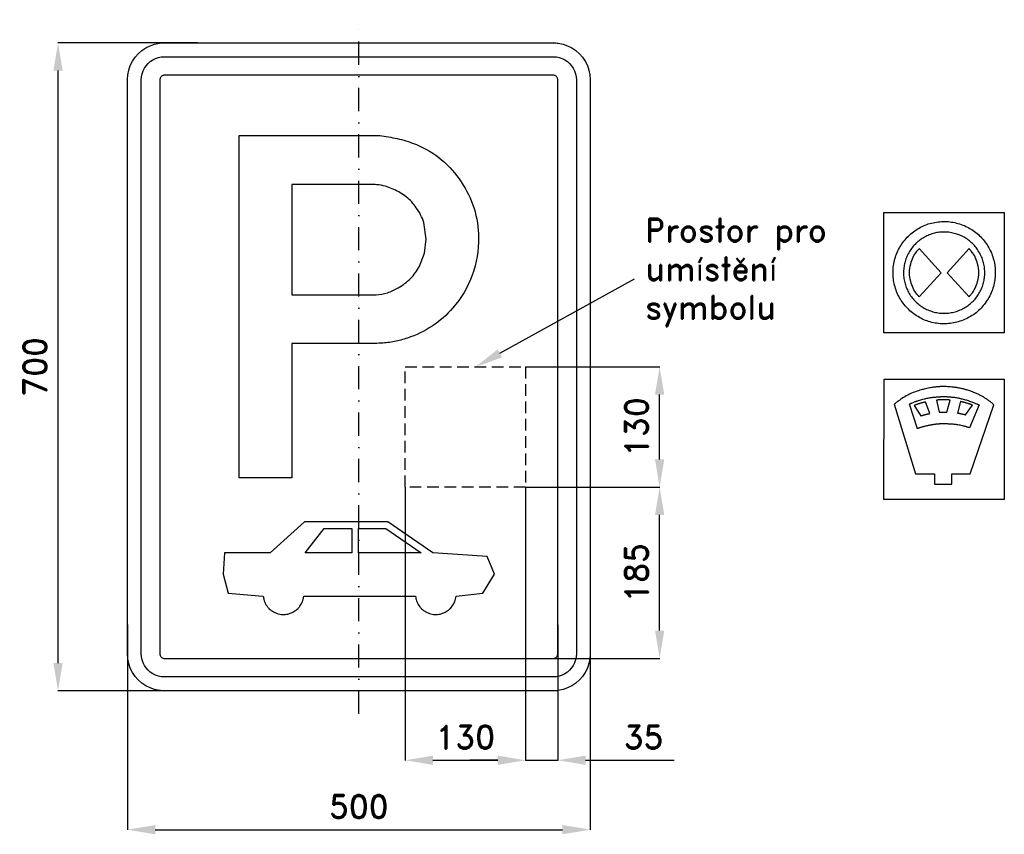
# Model space of a CAD drawing. Header units: millimetres. Extents: x -366 to 697, y -505 to 375.
import ezdxf

# ---------------------------------------------------------------- set-up
doc = ezdxf.new("R2010")
doc.units = ezdxf.units.MM
doc.header["$LTSCALE"] = 5
doc.linetypes.add('ČERCHOVANÁX2', pattern=[2, 1, -0.5, 0, -0.5])
doc.linetypes.add('ČÁRKOVANÁX2', pattern=[1.5, 1, -0.5])
doc.layers.add('Kóty', color=2, linetype='Continuous')
doc.layers.add('Značka', color=7, linetype='Continuous')
doc.styles.get("Standard").update_dxf_attribs({"font": 'romand.shx', "height": 25})
doc.dimstyles.get("Standard").update_dxf_attribs({"dimtxt": 25, "dimasz": 30, "dimexe": 0.18, "dimexo": 0.0625, "dimgap": 12.5, "dimtad": 1, "dimdec": 0, "dimzin": 0, "dimdsep": 46, "dimtxsty": 'Standard', "dimcen": 0.09, "dimadec": 0, "dimazin": 0, "dimtfac": 1, "dimtdec": 0, "dimtofl": 0, "dimtmove": 0, "dimatfit": 3, "dimfxl": 1, "dimtolj": 1, "dimtzin": 0, "dimarcsym": 0})

# ---------------------------------------------------------------- blocks, each defined once
blk = doc.blocks.new('*D0')
at = {"layer": 'Defpoints', "color": 0, "transparency": 16777216}
for p in [(180, -130), (325, -130), (186.8, -315)]:
    blk.add_point(p, dxfattribs=at)
at = {"layer": 'Kóty', "color": 0, "lineweight": -2, "transparency": 16777216}
for p, q in [((180.1, -130), (325.2, -130)), ((325, -285), (325, -160)), ((186.9, -315), (325.2, -315))]:
    blk.add_line(p, q, dxfattribs=at)
at = {"layer": 'Kóty', "color": 0, "transparency": 16777216}
for points in [[(320, -160), (330, -160), (325, -130)], [(320, -285), (330, -285), (325, -315)]]:
    blk.add_solid(points, dxfattribs=at)
at = {"layer": 'Kóty', "color": 0, "transparency": 16777216, "insert": (300, -222.5), "char_height": 25, "attachment_point": 5, "rotation": 90}
blk.add_mtext('\\A1;185', dxfattribs=at)
blk = doc.blocks.new('*D1')
at = {"layer": 'Defpoints', "color": 0, "transparency": 16777216}
for p in [(-250, -278.2), (250, -278.2), (250, -500)]:
    blk.add_point(p, dxfattribs=at)
at = {"layer": 'Kóty', "color": 0, "lineweight": -2, "transparency": 16777216}
for p, q in [((-250, -278.3), (-250, -500.2)), ((250, -278.3), (250, -500.2)), ((-220, -500), (220, -500))]:
    blk.add_line(p, q, dxfattribs=at)
at = {"layer": 'Kóty', "color": 0, "transparency": 16777216}
for points in [[(-220, -495), (-220, -505), (-250, -500)], [(220, -495), (220, -505), (250, -500)]]:
    blk.add_solid(points, dxfattribs=at)
at = {"layer": 'Kóty', "color": 0, "transparency": 16777216, "insert": (0, -475), "char_height": 25, "attachment_point": 5}
blk.add_mtext('\\A1;500', dxfattribs=at)
blk = doc.blocks.new('*D2')
at = {"layer": 'Defpoints', "color": 0, "transparency": 16777216}
for p in [(179.991, 0), (325, 0), (180.0535, -130)]:
    blk.add_point(p, dxfattribs=at)
at = {"layer": 'Kóty', "color": 0, "lineweight": -2, "transparency": 16777216}
for p, q in [((180.0535, 0), (325.18, 0)), ((325, -100), (325, -30)), ((180.116, -130), (325.18, -130))]:
    blk.add_line(p, q, dxfattribs=at)
at = {"layer": 'Kóty', "color": 0, "transparency": 16777216}
for points in [[(320, -30), (330, -30), (325, 0)], [(320, -100), (330, -100), (325, -130)]]:
    blk.add_solid(points, dxfattribs=at)
at = {"layer": 'Kóty', "color": 0, "transparency": 16777216, "insert": (300, -65), "char_height": 25, "attachment_point": 5, "rotation": 90}
blk.add_mtext('\\A1;130', dxfattribs=at)
blk = doc.blocks.new('*D3')
at = {"layer": 'Defpoints', "color": 0, "transparency": 16777216}
for p in [(49.991, -130), (179.991, -130), (179.991, -425)]:
    blk.add_point(p, dxfattribs=at)
at = {"layer": 'Kóty', "color": 0, "lineweight": -2, "transparency": 16777216}
for p, q in [((49.991, -130.0625), (49.991, -425.18)), ((179.991, -130.0625), (179.991, -425.18)), ((79.991, -425), (149.991, -425))]:
    blk.add_line(p, q, dxfattribs=at)
at = {"layer": 'Kóty', "color": 0, "transparency": 16777216}
for points in [[(79.991, -420), (79.991, -430), (49.991, -425)], [(149.991, -420), (149.991, -430), (179.991, -425)]]:
    blk.add_solid(points, dxfattribs=at)
at = {"layer": 'Kóty', "color": 0, "transparency": 16777216, "insert": (114.991, -400), "char_height": 25, "attachment_point": 5}
blk.add_mtext('\\A1;130', dxfattribs=at)
blk = doc.blocks.new('*D4')
at = {"layer": 'Defpoints', "color": 0, "transparency": 16777216}
for p in [(180, -130.1), (215, -278.7), (215, -425)]:
    blk.add_point(p, dxfattribs=at)
at = {"layer": 'Kóty', "color": 0, "lineweight": -2, "transparency": 16777216}
for p, q in [((180, -130.1), (180, -425.2)), ((215, -278.7), (215, -425.2)), ((150, -425), (120, -425)), ((245, -425), (340.5, -425))]:
    blk.add_line(p, q, dxfattribs=at)
at = {"layer": 'Kóty', "color": 0, "transparency": 16777216}
for points in [[(150, -420), (150, -430), (180, -425)], [(245, -420), (245, -430), (215, -425)]]:
    blk.add_solid(points, dxfattribs=at)
at = {"layer": 'Kóty', "color": 0, "transparency": 16777216, "insert": (307.7, -400), "char_height": 25, "attachment_point": 5}
blk.add_mtext('\\A1;35', dxfattribs=at)
blk = doc.blocks.new('*D5')
at = {"layer": 'Defpoints', "color": 0, "transparency": 16777216}
for p in [(-325, 350), (-174.3, 350), (-174.3, -350)]:
    blk.add_point(p, dxfattribs=at)
at = {"layer": 'Kóty', "color": 0, "lineweight": -2, "transparency": 16777216}
for p, q in [((-174.3, 350), (-325.2, 350)), ((-325, -320), (-325, 320)), ((-174.3, -350), (-325.2, -350))]:
    blk.add_line(p, q, dxfattribs=at)
at = {"layer": 'Kóty', "color": 0, "transparency": 16777216}
for points in [[(-330, 320), (-320, 320), (-325, 350)], [(-330, -320), (-320, -320), (-325, -350)]]:
    blk.add_solid(points, dxfattribs=at)
at = {"layer": 'Kóty', "color": 0, "transparency": 16777216, "insert": (-350, 0), "char_height": 25, "attachment_point": 5, "rotation": 90}
blk.add_mtext('\\A1;700', dxfattribs=at)

msp = doc.modelspace()

# ---------------------------------------------------------------- linework, layer by layer
at = {"layer": 'Kóty', "linetype": 'ByBlock', "lineweight": -2}
msp.add_lwpolyline([(152.4, 14.6), (297.7, 95.2)], dxfattribs=at)
at = {"layer": 'Kóty'}
msp.add_lwpolyline([(180, -425), (215, -425)], dxfattribs=at)
msp.add_solid([(154.8, 10.2), (126.2, 0), (150, 18.9)], dxfattribs=at)
at = {"layer": 'Značka', "color": 6, "linetype": 'ČERCHOVANÁX2', "ltscale": 5}
msp.add_lwpolyline([(0, -375), (0, 375)], dxfattribs=at)
at = {"layer": 'Značka', "color": 5}
for points in [[(-210, -350), (-210.2, -350), (-210.3, -350, -0.032172), (-215.5, -349.6), (-220.6, -348.6), (-225.5, -346.9), (-230.1, -344.6), (-234.4, -341.7), (-238.3, -338.3), (-241.7, -334.4), (-244.6, -330.1), (-246.9, -325.5), (-248.6, -320.6), (-249.7, -315.5), (-250, -310.3), (-250, -310.2), (-250, -310), (-250, 310), (-250, 310.2), (-250, 310.3), (-249.6, 315.5), (-248.6, 320.6), (-246.9, 325.5), (-244.6, 330.1), (-241.7, 334.4), (-238.3, 338.3), (-234.4, 341.7), (-230.1, 344.6), (-225.5, 346.9), (-220.6, 348.6), (-215.5, 349.7, -0.036731), (-210.3, 350), (-210.2, 350), (-210, 350), (210, 350), (210.2, 350), (210.3, 350, -0.032172), (215.5, 349.6), (220.6, 348.6), (225.5, 346.9), (230.1, 344.6), (234.4, 341.7), (238.3, 338.3), (241.7, 334.4), (244.6, 330.1), (246.9, 325.5), (248.6, 320.6), (249.7, 315.5), (250, 310.3), (250, 310.2), (250, 310), (250, -310), (250, -310.2), (250, -310.3), (249.6, -315.5), (248.6, -320.6), (246.9, -325.5), (244.6, -330.1), (241.7, -334.4), (238.3, -338.3), (234.4, -341.7), (230.1, -344.6), (225.5, -346.9), (220.6, -348.6), (215.5, -349.7, -0.036734), (210.3, -350), (210.2, -350), (210, -350), (-210, -350)], [(-210, -335), (-210.1, -335), (-210.2, -335, -0.03216), (-213.4, -334.8), (-216.6, -334.1), (-219.7, -333.1), (-222.6, -331.6), (-225.3, -329.8), (-227.7, -327.7), (-229.8, -325.3), (-231.6, -322.6), (-233.1, -319.7), (-234.1, -316.6), (-234.8, -313.4), (-235, -310.2), (-235, -310.1), (-235, -310), (-235, 310), (-235, 310.1), (-235, 310.2), (-234.8, 313.4), (-234.1, 316.6), (-233.1, 319.7), (-231.6, 322.6), (-229.8, 325.3), (-227.7, 327.7), (-225.3, 329.8), (-222.6, 331.6), (-219.7, 333.1), (-216.6, 334.1), (-213.4, 334.8, -0.036729), (-210.2, 335), (-210.1, 335), (-210, 335), (210, 335), (210.1, 335), (210.2, 335, -0.032179), (213.4, 334.8), (216.6, 334.1), (219.7, 333.1), (222.6, 331.6), (225.3, 329.8), (227.7, 327.7), (229.8, 325.3), (231.6, 322.6), (233.1, 319.7), (234.1, 316.6), (234.8, 313.4), (235, 310.2), (235, 310.1), (235, 310), (235, -310), (235, -310.1), (235, -310.2), (234.8, -313.4), (234.1, -316.6), (233.1, -319.7), (231.6, -322.6), (229.8, -325.3), (227.7, -327.7), (225.3, -329.8), (222.6, -331.6), (219.7, -333.1), (216.6, -334.1), (213.4, -334.8), (210.2, -335), (210.1, -335), (210, -335), (-210, -335)], [(-129.2, -120), (-129.2, 250), (20.5, 250), (22.7, 249.8), (24.9, 249.5, -0.025352), (43.9, 246, -0.042933), (62.2, 240, -0.079585), (89.4, 223.7, -0.076468), (110.5, 199.7, -0.076859), (124.5, 171.2, -0.075733), (129.2, 139.8, -0.094034), (122.6, 99.1, -0.098373), (101.5, 63.8, -0.073282), (79.2, 44, -0.067707), (52.4, 31.1, -0.034206), (38.4, 27.3, -0.037868), (24.1, 25.5), (21.7, 25.4), (19.3, 25.3), (-72.5, 25.3), (-72.5, -120), (-129.2, -120)], [(-72.5, 196.9), (-72.5, 77.9), (15.1, 77.9), (16.8, 77.9), (18.6, 77.9, 0.067133), (30.9, 80.1, 0.057706), (42.4, 85.3, 0.071726), (55.7, 95.4, 0.074531), (65.5, 108.8), (71.1, 122.8), (72.8, 137.8), (70.1, 155.8, 0.083736), (62.1, 171.9, 0.073336), (51.3, 183.5, 0.066067), (37.8, 191.6), (28.7, 195, 0.049248), (19.2, 196.7), (17.7, 196.8), (16.3, 196.9), (-72.5, 196.9)], [(687.6, 101.7), (687.6, 101.4), (687.6, 101, -0.032164), (687, 93.8, -0.035722), (685.5, 86.7, -0.036666), (683.1, 79.9, -0.034751), (679.8, 73.5, -0.03404), (675.7, 67.5, -0.034454), (670.9, 62.1, -0.034561), (665.4, 57.4, -0.034423), (659.3, 53.5, -0.034388), (652.8, 50.4, -0.034418), (645.9, 48.2, -0.034422), (638.8, 46.8, -0.034417), (631.6, 46.5, -0.034415), (624.4, 47, -0.034414), (617.3, 48.5, -0.034417), (610.5, 50.9, -0.034418), (604.1, 54.2, -0.034418), (598.1, 58.3, -0.034418), (592.8, 63.2, -0.034417), (588.1, 68.6, -0.034413), (584.1, 74.7, -0.034417), (581, 81.2, -0.034414), (578.8, 88.1, -0.034415), (577.5, 95.2, -0.034416), (577.1, 102.4, -0.034419), (577.6, 109.6, -0.034415), (579.2, 116.7, -0.034419), (581.6, 123.5, -0.03442), (584.9, 130, -0.034415), (588.9, 135.9, -0.034422), (593.8, 141.3, -0.034417), (599.3, 146, -0.034413), (605.3, 149.9, -0.034417), (611.9, 153.1, -0.034414), (618.7, 155.3, -0.034415), (625.8, 156.6, -0.034416), (633.1, 157, -0.034415), (640.3, 156.4, -0.034418), (647.3, 154.9, -0.034416), (654.2, 152.5, -0.034418), (660.6, 149.2, -0.034417), (666.6, 145.1, -0.034404), (671.9, 140.3, -0.034413), (676.6, 134.8, -0.034482), (680.5, 128.7, -0.034416), (683.7, 122.2, -0.034076), (685.9, 115.3, -0.032789), (687.2, 108.6, -0.034261), (687.6, 101.7)], [(676.2, 101.7), (676.2, 102), (676.2, 102.3, 0.032171), (675.8, 108, 0.035718), (674.6, 113.6, 0.036667), (672.7, 119, 0.034757), (670, 124.2, 0.034039), (666.8, 128.9, 0.034457), (663, 133.1, 0.034559), (658.6, 136.9, 0.034427), (653.8, 140, 0.034389), (648.6, 142.5, 0.034426), (643.1, 144.2, 0.034424), (637.5, 145.3, 0.034421), (631.8, 145.6, 0.034417), (626, 145.2, 0.034423), (620.4, 143.9, 0.034421), (615, 142, 0.034413), (609.9, 139.4, 0.034419), (605.2, 136.2, 0.034413), (600.9, 132.3, 0.034415), (597.2, 128, 0.034417), (594.1, 123.2, 0.034413), (591.6, 118, 0.034414), (589.8, 112.5, 0.034417), (588.8, 106.9, 0.034416), (588.5, 101.1, 0.034416), (588.9, 95.4, 0.034421), (590.1, 89.8, 0.034421), (592, 84.4, 0.034418), (594.6, 79.3, 0.034419), (597.9, 74.5, 0.034413), (601.7, 70.3, 0.034415), (606.1, 66.5, 0.034421), (610.9, 63.4, 0.034415), (616.1, 60.9, 0.034419), (621.5, 59.2, 0.034417), (627.2, 58.1, 0.034416), (632.9, 57.8, 0.034417), (638.6, 58.3, 0.034417), (644.3, 59.5, 0.034413), (649.7, 61.4, 0.034416), (654.8, 64, 0.034417), (659.5, 67.2, 0.034402), (663.8, 71.1, 0.034419), (667.5, 75.5, 0.034488), (670.6, 80.3, 0.03442), (673.1, 85.5, 0.034075), (674.9, 90.9, 0.032793), (675.9, 96.3, 0.034263), (676.2, 101.7)], [(605.5, 75.7), (604.2, 77.1, -0.0105), (603, 78.6, -0.054586), (598.8, 85, -0.055016), (596.2, 92.2, -0.068258), (594.9, 101.7, -0.066945), (596.2, 111.2, -0.055269), (598.8, 118.4, -0.059886), (603, 124.8, -0.011935), (604.2, 126.3, -0.003994), (605.5, 127.7), (629.1, 101.7), (605.5, 75.7)], [(659.2, 75.7), (660.5, 77.1, 0.0105), (661.7, 78.6, 0.054586), (665.8, 85, 0.055016), (668.5, 92.2, 0.068258), (669.8, 101.7, 0.066945), (668.5, 111.2, 0.055269), (665.9, 118.4, 0.059886), (661.7, 124.8, 0.011935), (660.5, 126.3), (659.2, 127.7), (635.6, 101.7), (659.2, 75.7)], [(622.1, -126.9), (640.7, -126.9), (640.7, -115.5), (660.3, -115.7), (686.1, -41), (686, -41), (686, -40.9), (685.7, -40.6), (685.3, -40.2), (685, -39.9), (684.6, -39.6), (684.2, -39.2), (683.7, -38.8), (683.2, -38.4), (682.7, -38), (682, -37.6), (681.4, -37.1), (680.7, -36.6), (679.9, -36), (679.3, -35.6), (678.7, -35.2), (677.9, -34.7), (677.2, -34.2), (676.4, -33.8), (675.7, -33.3), (674.7, -32.7), (673.8, -32.2), (673.1, -31.8), (672.4, -31.4), (671.8, -31.1), (671.2, -30.8), (670.5, -30.4), (669.7, -30), (669, -29.6), (668.2, -29.3), (667.3, -28.8), (666.4, -28.4), (665.5, -28), (664.5, -27.6), (663.7, -27.3), (663, -27.1), (662, -26.7), (661, -26.4), (660.1, -26), (659.1, -25.7), (657.9, -25.3), (656.7, -25), (655.9, -24.7), (655.1, -24.5), (654.4, -24.3), (653.7, -24.1), (652.9, -23.9), (652.1, -23.7), (651.2, -23.5), (650.4, -23.3), (649.4, -23.1), (648.4, -22.9), (647.6, -22.8), (646.8, -22.6), (646.2, -22.5), (645.5, -22.4), (644.8, -22.3), (644, -22.2), (643.2, -22.1), (642.4, -22), (641.4, -21.9), (640.5, -21.8), (638.9, -21.7, 0.004654), (637.3, -21.5), (636, -21.5), (634.6, -21.4, 0.004831), (633, -21.4, 0.005111), (631.4, -21.3, 0.005549), (629.8, -21.4, 0.006208), (628.1, -21.4, 0.006958), (626.2, -21.5, 0.00524), (624.2, -21.7, 0.003389), (623, -21.8, 0.004702), (621.8, -21.9), (620.9, -22.1), (619.9, -22.2), (618.7, -22.4), (617.6, -22.6), (616.4, -22.8), (615.2, -23.1), (613.8, -23.4), (612.3, -23.7), (610.9, -24), (609.6, -24.4), (608.5, -24.6), (607.4, -25), (606, -25.3), (604.6, -25.8), (603.3, -26.2), (602, -26.7), (600.4, -27.2), (598.9, -27.9), (597.2, -28.6), (595.6, -29.3), (594.3, -29.9), (593, -30.6), (591.4, -31.5), (589.9, -32.4), (588.3, -33.3), (586.7, -34.3), (585.5, -35.1), (584.4, -35.9), (583.9, -36.2), (583.4, -36.6), (583.1, -36.7), (582.9, -36.9), (582.8, -37), (582.8, -37), (582.3, -37.3), (581.9, -37.6), (581.5, -37.9), (581.1, -38.2), (580.6, -38.5), (580.1, -38.9), (579.7, -39.2), (579.3, -39.6), (578.9, -40), (578.5, -40.3), (578.5, -40.4), (578.4, -40.4), (601.5, -115.5), (622.1, -115.5), (622.1, -126.9)], [(603.4, -66.9), (594.8, -40.3), (594.8, -40.3), (594.8, -40.3), (595.2, -40.1), (595.5, -39.9), (595.8, -39.8), (596.1, -39.6), (596.5, -39.5), (596.8, -39.3), (597, -39.2), (597.3, -39.1), (597.6, -38.9), (597.9, -38.8), (598.7, -38.4), (599.5, -38.1), (600.2, -37.9), (600.9, -37.6), (601.6, -37.4), (602.2, -37.1), (602.8, -37), (603.3, -36.8), (604, -36.6), (604.7, -36.4), (606, -36), (607.3, -35.6), (608.4, -35.3), (609.5, -35), (610.6, -34.7), (611.7, -34.4), (612.6, -34.2), (613.5, -34), (614.6, -33.8), (615.7, -33.6), (616.7, -33.4), (617.7, -33.2), (618.6, -33.1), (619.4, -33), (620.3, -32.9), (621.1, -32.8), (621.8, -32.7), (622.5, -32.6), (623.3, -32.6), (624.2, -32.5), (625.2, -32.4, -0.002895), (626.3, -32.4, -0.002641), (627.2, -32.3, -0.002323), (628, -32.3, -0.002148), (628.9, -32.2, -0.00222), (629.8, -32.2, -0.001778), (630.5, -32.2), (631.2, -32.2, -0.002051), (632.1, -32.2), (633, -32.2, -0.003013), (634.1, -32.2), (635.2, -32.2), (636.1, -32.3), (637, -32.3), (638, -32.4), (638.9, -32.4), (639.6, -32.5), (640.4, -32.6), (641.3, -32.7), (642.2, -32.8), (643.4, -32.9), (644.5, -33.1), (645.5, -33.3), (646.4, -33.4), (647.4, -33.6), (648.4, -33.8), (649.1, -34), (649.9, -34.2), (650.8, -34.4), (651.8, -34.6), (653, -34.9), (654.3, -35.3), (655.3, -35.5), (656.3, -35.8), (657.3, -36.1), (658.3, -36.4), (659.1, -36.7), (659.9, -37), (660.9, -37.3), (661.9, -37.7), (662.9, -38.1), (663.9, -38.5), (664.7, -38.8), (665.6, -39.1), (666.4, -39.5), (667.2, -39.8), (667.9, -40.1), (668.5, -40.4), (669.2, -40.7), (669.9, -41), (670.1, -41.1), (670.2, -41.1), (659.8, -65.8), (659.7, -65.8), (659.6, -65.8), (659, -65.6), (658.3, -65.4), (657.7, -65.2), (657, -65), (656.4, -64.8), (655.8, -64.6), (655.2, -64.5), (654.7, -64.3), (654.1, -64.1), (653.4, -64), (652.1, -63.6), (650.7, -63.3), (649.6, -63.1), (648.5, -62.9), (647.3, -62.7), (646.2, -62.6), (645.3, -62.4), (644.4, -62.3), (643.2, -62.2), (642, -62.1), (641, -62), (639.9, -61.9), (639, -61.9), (638.1, -61.8), (637.2, -61.8), (636.3, -61.7), (635.6, -61.7), (634.9, -61.7), (634, -61.7), (633.1, -61.7), (631.9, -61.7, 0.003259), (630.7, -61.7, 0.003717), (629.8, -61.7, 0.003216), (628.8, -61.7, 0.003187), (627.8, -61.7, 0.0036), (626.9, -61.8, 0.003156), (626.1, -61.8), (625.3, -61.9, 0.004121), (624.4, -62), (623.4, -62.1), (622.5, -62.2), (621.6, -62.3), (620.9, -62.4), (620.2, -62.5), (619.5, -62.6), (618.7, -62.8), (618.2, -62.9), (617.6, -63), (616.9, -63.1), (616.1, -63.3), (615.2, -63.4), (614.3, -63.6), (613.5, -63.8), (612.7, -64), (611.9, -64.2), (611.1, -64.3), (610.5, -64.5), (609.9, -64.7), (609.1, -64.9), (608.4, -65.1), (607.8, -65.3), (607.2, -65.5), (606.7, -65.7), (606.2, -65.9), (605.7, -66), (605.2, -66.2), (604.8, -66.4), (604.4, -66.5), (603.9, -66.7), (603.5, -66.8), (603.4, -66.8), (603.4, -66.9)], [(607.1, -52.9), (607.2, -52.9), (607.2, -52.8), (607.4, -52.8), (607.7, -52.7), (607.9, -52.7), (608.1, -52.6), (608.4, -52.5), (608.6, -52.5), (608.8, -52.4), (608.9, -52.4), (609.2, -52.3), (609.4, -52.2), (609.6, -52.2), (609.9, -52.1), (610.1, -52.1), (610.3, -52), (610.5, -51.9), (610.7, -51.9), (610.8, -51.9), (611, -51.8), (611.2, -51.8), (611.4, -51.7), (611.9, -51.6), (612.4, -51.4), (612.8, -51.3), (613.2, -51.3), (613.6, -51.2), (614, -51.1), (614.3, -51), (614.7, -50.9), (615.1, -50.8), (615.5, -50.8), (615.6, -50.7), (615.8, -50.7), (615.9, -50.7), (616.1, -50.6), (616.2, -50.6), (616.3, -50.6), (616.4, -50.6), (616.5, -50.5), (616.6, -50.5), (616.8, -50.5), (616.8, -50.5), (616.8, -50.5), (612.3, -37.9), (612.3, -37.9, 0.305738), (612.1, -37.9), (611.9, -38, -0.081048), (611.4, -38.2), (611, -38.2, 0.033335), (610.4, -38.4), (609.8, -38.5), (609.3, -38.7), (608.8, -38.8), (608.1, -39), (607.5, -39.1), (607, -39.3), (606.4, -39.4), (606, -39.6), (605.7, -39.7), (605.3, -39.8), (604.9, -39.9), (604.6, -40), (604.3, -40.1), (603.8, -40.3), (603.3, -40.5), (602.8, -40.7), (602.3, -40.8), (601.8, -41), (601.3, -41.2), (600.9, -41.3), (600.5, -41.5), (600.3, -41.6), (600, -41.7), (599.9, -41.7), (599.8, -41.7), (599.8, -41.8), (599.8, -41.8), (599.8, -41.8), (599.8, -41.8), (607.1, -52.9)], [(626.8, -49.1), (626.8, -49.1), (626.8, -49.1), (627.1, -49.1), (627.4, -49), (627.6, -49), (627.8, -49), (628.1, -49), (628.3, -49), (628.5, -49), (628.7, -49, -0.001325), (628.9, -49, -0.001345), (629.1, -48.9), (629.2, -48.9), (629.2, -48.9), (629.2, -48.9), (629.3, -48.9), (629.4, -48.9), (629.5, -48.9), (629.8, -48.9), (630, -48.9), (630.4, -48.9), (630.7, -48.9), (631.1, -48.9), (631.4, -48.9), (631.7, -48.9), (632, -48.9), (632.3, -48.9), (632.6, -48.9), (633, -48.9), (633.3, -48.9), (633.6, -48.9), (633.8, -49), (634.1, -49), (634.4, -49), (634.6, -49), (634.8, -49), (635, -49), (635.3, -49), (635.3, -49), (635.4, -49), (638.7, -35.9), (638.7, -35.9), (638.6, -35.9), (638.5, -35.9), (638.3, -35.9), (638.1, -35.9), (637.9, -35.9), (637.8, -35.8), (637.6, -35.8), (637.4, -35.8), (637.3, -35.8), (637.1, -35.8), (637, -35.8), (636.6, -35.8), (636.3, -35.8), (636, -35.7), (635.7, -35.7), (635.4, -35.7), (635.1, -35.7), (634.8, -35.7), (634.6, -35.7), (634.3, -35.7), (634.1, -35.7), (634, -35.7), (634, -35.7), (633.9, -35.7), (633.9, -35.7), (633.8, -35.7), (633.7, -35.7), (633.4, -35.7), (633.2, -35.7), (632.8, -35.7), (632.5, -35.7), (632.1, -35.7), (631.8, -35.7), (631.5, -35.7), (631.2, -35.7), (630.9, -35.7), (630.7, -35.7), (630.6, -35.7), (630.5, -35.7), (630.5, -35.7), (630.4, -35.7), (630.3, -35.7), (630.1, -35.7), (629.8, -35.7), (629.4, -35.7), (628.9, -35.7), (628.5, -35.7), (628, -35.7, 0.002822), (627.5, -35.8, 0.002807), (627.1, -35.8, 0.003207), (626.7, -35.8, 0.00429), (626.3, -35.8), (625.8, -35.8), (625.6, -35.9), (625.4, -35.9), (625.2, -35.9), (625, -35.9), (624.9, -35.9), (624.7, -36), (624.5, -36), (624.4, -36), (624.3, -36), (624.1, -36), (624.1, -36), (624.1, -36), (626.8, -49.1)], [(-103.3, -247.9, 0.006329), (-103, -249.7, 0.019064), (-102.6, -251.5, 0.037708), (-101.7, -254.2, 0.034565), (-100.4, -256.7, 0.033676), (-98.7, -259.1, 0.034434), (-96.8, -261.3, 0.034597), (-94.6, -263.1, 0.034413), (-92.2, -264.7, 0.034385), (-89.6, -265.9, 0.03442), (-86.9, -266.8, 0.034418), (-84, -267.4, 0.034417), (-81.2, -267.5, 0.034417), (-78.3, -267.3, 0.034427), (-75.5, -266.7, 0.034421), (-72.8, -265.7, 0.034348), (-70.2, -264.4, 0.034416), (-67.8, -262.8, 0.034759), (-65.7, -260.9, 0.034395), (-63.8, -258.7, 0.033012), (-62.3, -256.3, 0.034564), (-61, -253.7, 0.039759), (-60.1, -250.9, 0.017341), (-59.8, -249.4), (-59.6, -247.9), (-59.6, -247.9), (61, -247.9), (61.2, -247.9), (61.5, -249.7, 0.019064), (61.9, -251.5, 0.037698), (62.9, -254.2, 0.034561), (64.2, -256.7, 0.033676), (65.8, -259.1, 0.034438), (67.8, -261.3, 0.03459), (69.9, -263.1, 0.034416), (72.4, -264.7, 0.034383), (75, -265.9, 0.034418), (77.7, -266.8, 0.034422), (80.5, -267.4, 0.034417), (83.4, -267.5, 0.034417), (86.3, -267.3, 0.034426), (89.1, -266.7, 0.034419), (91.8, -265.7, 0.034348), (94.4, -264.4, 0.03441), (96.7, -262.8, 0.034763), (98.9, -260.9, 0.034403), (100.7, -258.7, 0.033008), (102.3, -256.3, 0.03455), (103.6, -253.7, 0.039769), (104.4, -250.9, 0.017322), (104.7, -249.4), (105, -247.9), (105, -247.9), (133.9, -244.6), (146.4, -223.9), (138.6, -205), (80, -201.1), (31.4, -167.5), (-58.6, -167.5), (-95.7, -201.1), (-145, -201.1), (-146.4, -223.9), (-141.1, -244.6), (-103.6, -247.9), (-103.3, -247.9)]]:
    msp.add_lwpolyline(points, format="xyb", dxfattribs=at)
for points in [[(-210, -315), (210, -315), (210, -315), (210, -315), (210.7, -315), (211.3, -314.8), (211.9, -314.6), (212.5, -314.3), (213.1, -314), (213.5, -313.5), (214, -313), (214.3, -312.5), (214.6, -311.9), (214.8, -311.3), (215, -310.7), (215, -310), (215, -310), (215, -310), (215, 310), (215, 310), (215, 310), (215, 310.7), (214.8, 311.3), (214.6, 311.9), (214.3, 312.5), (214, 313), (213.5, 313.5), (213.1, 314), (212.5, 314.3), (211.9, 314.6), (211.3, 314.8), (210.7, 315), (210, 315), (210, 315), (210, 315), (-210, 315), (-210, 315), (-210, 315), (-210.7, 315), (-211.3, 314.8), (-211.9, 314.6), (-212.5, 314.3), (-213.1, 314), (-213.5, 313.5), (-214, 313), (-214.3, 312.5), (-214.6, 311.9), (-214.8, 311.3), (-215, 310.7), (-215, 310), (-215, 310), (-215, 310), (-215, -310), (-215, -310), (-215, -310), (-215, -310.7), (-214.8, -311.3), (-214.6, -311.9), (-214.3, -312.5), (-214, -313), (-213.5, -313.5), (-213.1, -314), (-212.5, -314.3), (-211.9, -314.6), (-211.3, -314.8), (-210.7, -315), (-210, -315), (-210, -315), (-210, -315)], [(567.3, 36.7), (567.3, 166.7), (697.3, 166.7), (697.3, 36.7), (567.3, 36.7)], [(567.3, -143.3), (567.4, -13.3), (697.3, -13.3), (697.2, -143.3), (567.3, -143.3)], [(646.9, -50), (646.9, -50), (647, -50), (647.1, -50), (647.2, -50), (647.3, -50), (647.4, -50.1), (647.5, -50.1), (647.6, -50.1), (647.7, -50.1), (647.8, -50.1), (647.9, -50.1), (648, -50.1), (648.3, -50.2), (648.5, -50.2), (648.8, -50.3), (649, -50.3), (649.3, -50.4), (649.5, -50.4), (649.7, -50.4), (649.9, -50.5), (650.2, -50.5), (650.4, -50.6), (650.7, -50.6), (650.9, -50.7), (651.1, -50.7), (651.4, -50.8), (651.6, -50.8), (651.8, -50.9), (652, -50.9), (652.2, -51), (652.4, -51), (652.6, -51.1), (653, -51.1), (653.3, -51.2), (653.6, -51.3), (653.9, -51.4), (654.2, -51.4), (654.5, -51.5), (654.7, -51.6), (654.9, -51.6), (655.2, -51.7), (655.4, -51.7), (655.5, -51.8), (655.5, -51.8), (662.9, -41.3), (662.9, -41.3), (662.8, -41.3), (662.3, -41.1), (661.8, -40.9), (661.4, -40.7), (660.9, -40.6), (660.4, -40.4), (660, -40.3), (659.6, -40.1), (659.2, -40), (658.8, -39.9), (658.3, -39.7), (657.8, -39.5), (657.2, -39.4), (656.7, -39.2), (656.3, -39.1), (655.8, -39), (655.3, -38.8), (655, -38.7), (654.6, -38.6), (654.1, -38.5), (653.7, -38.4), (653.2, -38.3), (652.8, -38.2), (652.4, -38.1), (652, -38), (651.7, -37.9), (651.3, -37.8), (651, -37.8), (650.7, -37.7), (650.4, -37.6), (650.1, -37.6), (650, -37.5), (649.9, -37.5), (646.9, -50)], [(-7.7, -174.6), (-7.7, -201.1), (-57.9, -201.1), (-37.5, -174.6), (-7.7, -174.6)], [(29.2, -174.6), (67.4, -201.1), (-0.5, -201.1), (-0.5, -174.6), (29.2, -174.6)]]:
    msp.add_lwpolyline(points, dxfattribs=at)
at = {"layer": 'Značka', "color": 6, "linetype": 'ČÁRKOVANÁX2', "ltscale": 2.5}
msp.add_lwpolyline([(50, -130), (50, 0), (180, 0), (180, -130), (50, -130)], dxfattribs=at)

# ---------------------------------------------------------------- texts
at = {"layer": 'Kóty', "insert": (309.4, 160.1), "char_height": 25, "attachment_point": 1}
msp.add_mtext_dynamic_manual_height_columns('Prostor pro\\Pumístění \\Psymbolu', width=378.446, gutter_width=125, heights=[0], dxfattribs=at)

# ---------------------------------------------------------------- dimensions: what is measured, and where the dimension line sits
at = {"layer": 'Kóty'}
for base, p1, p2, picture, middle in [((-325, 350), (-174.3, -350), (-174.3, 350), '*D5', (-350, 0)), ((325, 0), (180.1, -130), (180, 0), '*D2', (300, -65)), ((325, -130), (186.8, -315), (180, -130), '*D0', (300, -222.5))]:
    dim = msp.add_linear_dim(base=base, p1=p1, p2=p2, angle=90, dimstyle='Standard', dxfattribs=at)
    dim.commit()
    dim.dimension.update_dxf_attribs({"geometry": picture, "text_midpoint": middle})
for base, p1, p2, picture, middle in [((180, -425), (50, -130), (180, -130), '*D3', (115, -400)), ((215, -425), (180, -130.1), (215, -278.7), '*D4', (307.7, -400)), ((250, -500), (-250, -278.2), (250, -278.2), '*D1', (0, -475))]:
    dim = msp.add_linear_dim(base=base, p1=p1, p2=p2, dimstyle='Standard', dxfattribs=at)
    dim.commit()
    dim.dimension.update_dxf_attribs({"geometry": picture, "text_midpoint": middle})

doc.saveas('drawing.dxf')
